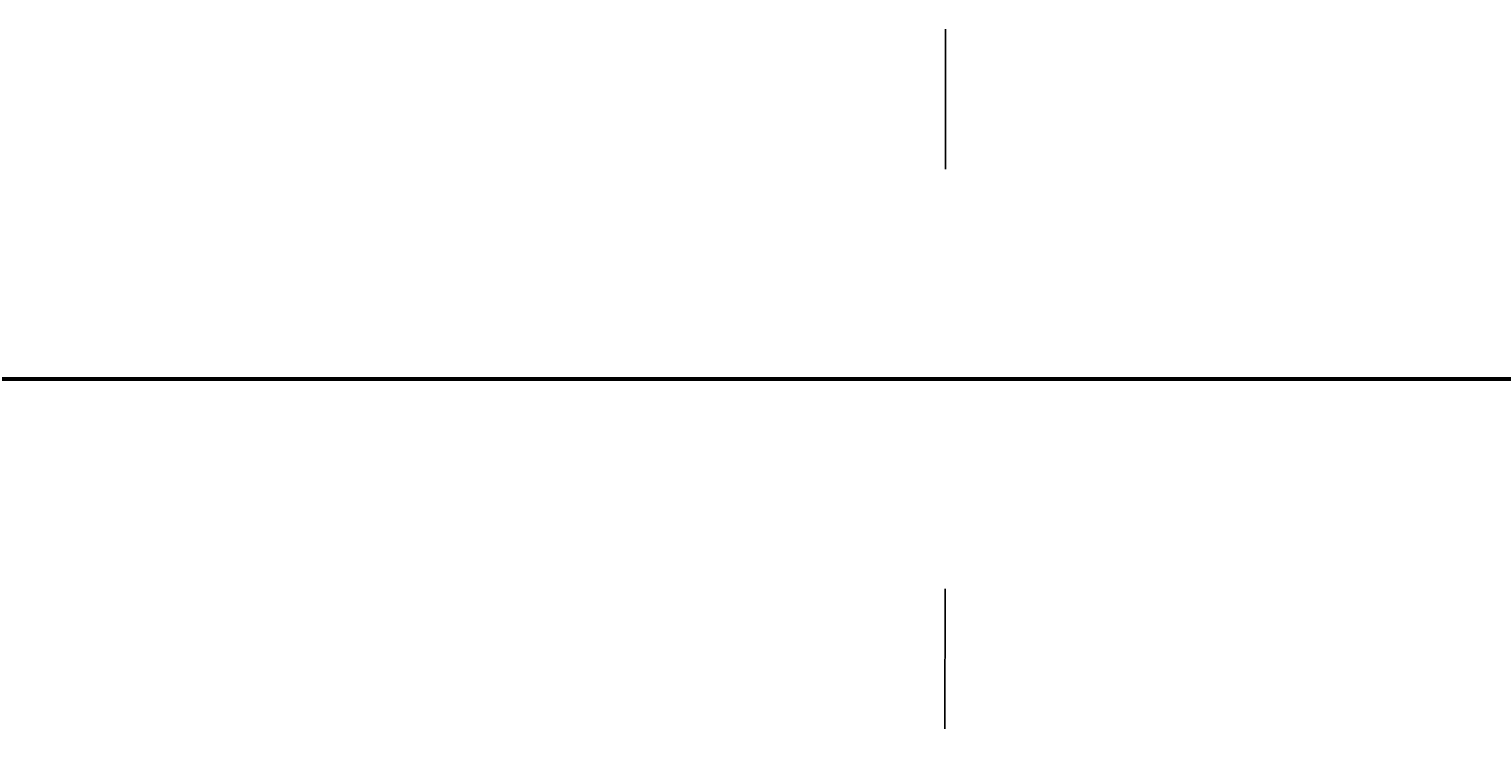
# Model space of a CAD drawing. Header units: millimetres. Extents: x -12354389001 to 271431, y -126469 to 48347.
# Tile 28 of 79: x -12343024081 to -12342676921, y -126197 to 40957. Entities that reach past the tile are written whole.
import ezdxf
from ezdxf.enums import TextEntityAlignment as Align

# ---------------------------------------------------------------- set-up
doc = ezdxf.new("R2010")
doc.units = ezdxf.units.MM
for name, pattern in [('1', [0]), ('4', [5, 3, -2]), ('BGS', [10, 0, 10])]:
    doc.linetypes.add(name, pattern=pattern)
doc.layers.get('0').update_dxf_attribs({"lineweight": 9})
doc.layers.add('00 opisy', color=7, linetype='Continuous', lineweight=25)
doc.layers.add('EBUPP', color=7, linetype='1', lineweight=30)
for name, color, linetype in [('EADOD', 7, 'Continuous'), ('EADTD', 7, 'Continuous'), ('EBUOA', 7, 'Continuous'), ('EBUPO', 5, '4'), ('EDZPD', 3, '1'), ('SDROK', 7, 'Continuous'), ('SDRPK', 7, '1'), ('SZOPO', 7, 'BGS'), ('SZZPZ', 102, 'Continuous'), ('UCCPOR', 6, '1'), ('UCCTO', 6, 'Continuous'), ('UEEOA', 1, 'Continuous'), ('UEEOO', 1, 'Continuous'), ('UEEPA', 1, '1'), ('UEEPON', 1, '1'), ('UEETO', 1, 'Continuous'), ('UGGPOR', 2, '1'), ('UKKOA', 7, 'Continuous'), ('UKKOO', 1, 'Continuous'), ('UKKPA', 1, '1'), ('UKKPB', 1, '1'), ('UKKTO', 1, 'Continuous'), ('UTTOO', 2, 'Continuous'), ('UTTPO', 1, '1'), ('UWWOA', 5, 'Continuous'), ('UWWOO', 5, 'Continuous'), ('UWWPA', 5, '1'), ('UWWPO', 5, '4'), ('UWWTO', 5, 'Continuous'), ('WUKOS', 7, 'Continuous'), ('WUKPS', 7, '1'), ('ZAKRES', 2, '1')]:
    doc.layers.add(name, color=color, linetype=linetype)
doc.styles.get("Standard").update_dxf_attribs({"font": 'arial.ttf'})

# ---------------------------------------------------------------- blocks, each defined once
blk = doc.blocks.new('GRO')
blk.add_circle((0, 0), 0.09)
blk = doc.blocks.new('BUJ')
blk.add_circle((0, 0), 0.35)
blk = doc.blocks.new('DLI')
blk.add_circle((0, 0), 0.09)
for centre, start, end in [((0, 0.750093), 30.14144, 149.85856), ((-0.713298, 0.231779), 102.145781, 221.858708), ((0.713298, 0.231779), 318.141292, 77.854219), ((-0.440797, -0.606751), 174.149498, 293.852913), ((0.440797, -0.606751), 246.147087, 5.850502)]:
    blk.add_arc(centre, 0.75, start, end)
blk = doc.blocks.new('TRA')
for p, q in [((-5.5, 2.7539), (-5.5, 1.7539)), ((-4.5, 2.7539), (-4.5, 1.7539)), ((4.5, 2.7539), (4.5, 1.7539)), ((5.5, 2.7539), (5.5, 1.7539)), ((-0.5, -2.2461), (-0.5, -3.2461)), ((0.5, -2.2461), (0.5, -3.2461))]:
    blk.add_line(p, q)
blk = doc.blocks.new('DIG')
for p, q in [((-0.0078, 0.6309), (0.9542, 1.3483)), ((0.9542, 1.3483), (0.5976, 0.2024)), ((-0.6024, 0.1875), (-0.9874, 1.3242)), ((-0.9874, 1.3242), (-0.0078, 0.6309)), ((-1.5645, -0.5299), (-0.6024, 0.1875)), ((0.5976, 0.2024), (1.5772, -0.4909)), ((1.5772, -0.4909), (0.3772, -0.5058)), ((-0.3645, -0.515), (-1.5645, -0.5299)), ((0.0205, -1.6517), (-0.3645, -0.515)), ((0.3772, -0.5058), (0.0205, -1.6517))]:
    blk.add_line(p, q)
blk.add_circle((0, 0), 0.09)
blk = doc.blocks.new('PNN')
for p, q in [((5.2, 0), (4.0686, 1.1314)), ((1.2, 0), (9.2, 0)), ((5.2, 0), (4.0686, -1.1314))]:
    blk.add_line(p, q)
blk = doc.blocks.new('SLS')
blk.add_circle((0, 0), 0.35)
blk = doc.blocks.new('LAT')
for p, q in [((0, 1.2), (0, 2)), ((-2, 0), (-1.2, 0)), ((1.2, 0), (2, 0)), ((0, -1.2), (0, -2))]:
    blk.add_line(p, q)
blk = doc.blocks.new('STE')
for p, q in [((-1, 0.5), (-1, -0.5)), ((1, 0.5), (1, -0.5)), ((-1, 0), (1, 0))]:
    blk.add_line(p, q)
blk = doc.blocks.new('KRA')
for p, q in [((-0.75, -0.3571), (-0.75, 0.3571)), ((-0.75, 0.3571), (0.75, 0.3571)), ((-0.25, -0.3571), (-0.25, 0.3571)), ((0.25, -0.3571), (0.25, 0.3571)), ((0.75, 0.3571), (0.75, -0.3571)), ((0.75, -0.3571), (-0.75, -0.3571))]:
    blk.add_line(p, q)
blk = doc.blocks.new('WLZ')
blk.add_circle((0, 0), 0.4)
blk = doc.blocks.new('ZAS')
for p, q in [((0.25, 0.25), (-0.25, 0.25)), ((-0.25, 0.25), (-0.25, -0.25)), ((0.25, -0.25), (0.25, 0.25)), ((-0.25, -0.25), (0.25, -0.25))]:
    blk.add_line(p, q)
blk = doc.blocks.new('HYP')
for p, q in [((0, 1.5), (-0.5303, 0.9697)), ((0, 1.5), (0.5303, 0.9697)), ((0, 0.75), (0, 1.5))]:
    blk.add_line(p, q)
blk.add_circle((0, 0), 0.75)
blk = doc.blocks.new('WSP')
blk.add_circle((0, 0), 0.09)
blk = doc.blocks.new('Wrocławska 82')
at = {"layer": 'EBUPO', "linetype": '1'}
blk.add_line((-295370.43, 33908.76), (-295371.74, 33905.38), dxfattribs=at)
at = {"layer": 'EBUPP', "linetype": '1'}
for p, q in [((-295381.76, 34156.88), (-295350.8, 34146.01)), ((-295370.45, 34141.16), (-295385.43, 34146.42)), ((-295370.69, 34140.48), (-295370.45, 34141.16)), ((-295361.94, 34137.41), (-295370.69, 34140.48)), ((-295363.73, 34117.05), (-295362.35, 34120.87)), ((-295364.92, 34115.06), (-295364.15, 34117.2)), ((-295364.15, 34117.2), (-295363.73, 34117.05)), ((-295364.56, 34114.93), (-295364.92, 34115.06)), ((-295365.94, 34111.12), (-295364.56, 34114.93)), ((-295367.23, 34109.38), (-295366.52, 34111.33)), ((-295366.52, 34111.33), (-295365.94, 34111.12)), ((-295366.64, 34109.16), (-295367.23, 34109.38)), ((-295368.08, 34105.17), (-295366.64, 34109.16)), ((-295369.19, 34103.4), (-295368.5, 34105.32)), ((-295368.5, 34105.32), (-295368.08, 34105.17)), ((-295368.75, 34103.25), (-295369.19, 34103.4)), ((-295370.17, 34099.32), (-295368.75, 34103.25)), ((-295371.61, 34097.59), (-295370.89, 34099.58)), ((-295370.89, 34099.58), (-295370.17, 34099.32)), ((-295370.85, 34097.31), (-295371.61, 34097.59)), ((-295372.2, 34093.57), (-295370.85, 34097.31)), ((-295361.86, 34055.89), (-295383.29, 34063.62)), ((-295394.24, 34020.77), (-295363.98, 34009.99)), ((-295363.98, 34009.99), (-295367.54, 34000)), ((-295368.79, 33996.49), (-295378.65, 34000)), ((-295367.54, 34000), (-295368.79, 33996.49)), ((-295373.85, 33913.5), (-295369.3, 33911.82)), ((-295369.3, 33911.82), (-295370.43, 33908.76)), ((-295370.43, 33908.76), (-295374.98, 33910.44)), ((-295407.16, 33785.02), (-295350.08, 33763.78)), ((-295383.41, 33750), (-295358.64, 33740.78))]:
    blk.add_line(p, q, dxfattribs=at)
at = {"layer": 'EDZPD', "linetype": '1'}
for p, q in [((-295363.48, 34169.37), (-295381.28, 34173.07)), ((-295363.48, 34169.37), (-295276.38, 34146.68)), ((-295374.36, 34161.45), (-295357.13, 34158.1)), ((-295433.2, 33724), (-295360.4, 33700.8))]:
    blk.add_line(p, q, dxfattribs=at)
at = {"layer": 'SDRPK', "linetype": '1'}
for p, q in [((-295386.39, 34178.41), (-295369.59, 34176.4)), ((-295369.59, 34176.4), (-295357.51, 34174.84)), ((-295367.9, 34162.52), (-295383.88, 34165.38)), ((-295355.59, 34159.75), (-295367.9, 34162.52)), ((-295370.69, 34140.48), (-295372.41, 34135.21)), ((-295362.85, 34137.72), (-295364.48, 34133.21)), ((-295373.65, 34126.51), (-295369.05, 34123.91)), ((-295370.95, 34120.91), (-295377.1, 34103.34)), ((-295370.48, 34059.02), (-295370.79, 34058.06)), ((-295370.55, 34057.98), (-295371.26, 34055.99)), ((-295395.12, 34035.99), (-295368.92, 34026.49)), ((-295360.73, 34017.5), (-295378.9, 34024.09)), ((-295369.3, 33944.54), (-295347.9, 34000)), ((-295364.39, 33993.27), (-295373.44, 33996.48)), ((-295370.5, 33992.19), (-295378.22, 33995.11)), ((-295364.98, 33989.96), (-295370.5, 33992.19)), ((-295367.55, 33963.79), (-295361.36, 33979.79)), ((-295380.54, 33915.57), (-295369.3, 33944.54)), ((-295359.93, 33935.91), (-295366.77, 33917.41)), ((-295366.77, 33917.41), (-295376.01, 33892.25)), ((-295361.45, 33914.49), (-295366.47, 33900.46)), ((-295365.51, 33900.12), (-295360.49, 33914.15)), ((-295359.77, 33913.86), (-295364.81, 33899.94)), ((-295363.81, 33899.58), (-295358.78, 33913.5)), ((-295361.83, 33910.39), (-295362.79, 33910.73)), ((-295365.25, 33903.87), (-295364.29, 33903.53)), ((-295363.62, 33903.25), (-295362.62, 33902.89)), ((-295366.47, 33900.46), (-295365.51, 33900.12)), ((-295364.81, 33899.94), (-295363.81, 33899.58)), ((-295385.1, 33873.72), (-295357.88, 33862.49)), ((-295355.94, 33857.44), (-295365.28, 33832.05)), ((-295366.48, 33828.91), (-295365.28, 33832.05)), ((-295349.35, 33822.22), (-295366.48, 33828.91)), ((-295378.84, 33790.65), (-295367.13, 33786.18)), ((-295366.4, 33772.38), (-295367.24, 33771.31)), ((-295365.78, 33770.69), (-295365.54, 33771.89)), ((-295367.23, 33771.3), (-295365.78, 33770.69)), ((-295364.27, 33742.88), (-295364.61, 33741.96)), ((-295363.35, 33741.49), (-295363.01, 33742.41)), ((-295364.61, 33741.96), (-295363.35, 33741.49)), ((-295406.48, 33741.82), (-295355.08, 33722.41)), ((-295370.33, 33734.61), (-295362.88, 33731.67)), ((-295380.86, 33674.66), (-295368.6, 33701.98))]:
    blk.add_line(p, q, dxfattribs=at)
at = {"layer": 'SDRPK', "linetype": '4'}
for p, q in [((-295380.56, 34173.14), (-295367.43, 34170.25)), ((-295367.43, 34170.25), (-295361.89, 34169)), ((-295382.11, 34157.68), (-295350.56, 34146.71)), ((-295370.77, 34140.26), (-295373.59, 34141.28)), ((-295385.31, 34137.69), (-295359.17, 34128.18)), ((-295363.18, 34136.59), (-295361.99, 34136.12)), ((-295362.96, 34136.47), (-295363.9, 34133.13)), ((-295361.05, 34134.46), (-295362.98, 34129.57)), ((-295363.9, 34133.13), (-295364.06, 34131.36)), ((-295364.06, 34131.36), (-295363, 34129.96)), ((-295362.93, 34124.11), (-295368.39, 34108.75)), ((-295338.39, 34115.28), (-295362.93, 34124.11)), ((-295368.39, 34108.75), (-295374.46, 34092.18)), ((-295370.79, 34058.06), (-295360.32, 34054.33)), ((-295355.56, 34031.38), (-295370.33, 34054.67)), ((-295372.19, 34054.4), (-295369.08, 34049.49)), ((-295369.08, 34049.49), (-295361.21, 34037.2)), ((-295398.66, 34042.09), (-295359.34, 34027.69)), ((-295361.27, 34026.75), (-295398.57, 34040.47)), ((-295360.62, 34017.45), (-295365.1, 34005.08)), ((-295364.62, 34000.06), (-295358.6, 34016.56)), ((-295371.15, 34013.11), (-295365.41, 34011.02)), ((-295365.41, 34011.02), (-295363.24, 34010.22)), ((-295365.66, 34005.28), (-295364.22, 34004.77)), ((-295365.83, 34004.81), (-295364.86, 34004.46)), ((-295364.22, 34004.77), (-295365.33, 34001.67)), ((-295364.86, 34004.46), (-295365.63, 34002.31)), ((-295365.63, 34002.31), (-295366.6, 34002.65)), ((-295365.33, 34001.67), (-295366.76, 34002.18)), ((-295366.23, 34001.99), (-295366.9, 34000.04)), ((-295365.28, 33832.05), (-295351.69, 33826.92)), ((-295364.78, 33828.18), (-295370.85, 33823.37)), ((-295369.69, 33822.94), (-295363.69, 33827.82)), ((-295370.85, 33823.37), (-295371.82, 33823.65)), ((-295368.4, 33822.57), (-295369.69, 33822.94)), ((-295370.59, 33816.43), (-295368.4, 33822.57)), ((-295348.78, 33821.82), (-295370.59, 33816.43)), ((-295367.66, 33813.03), (-295346.41, 33818.92)), ((-295367.66, 33813.03), (-295370.59, 33816.43)), ((-295368.54, 33809.66), (-295367.66, 33813.03)), ((-295374.71, 33807.58), (-295368.54, 33809.66)), ((-295344.21, 33777.48), (-295367.13, 33786.18)), ((-295355.56, 33737.19), (-295371.97, 33743.34))]:
    blk.add_line(p, q, dxfattribs=at)
at = {"layer": 'SDRPK', "linetype": '1'}
for centre, radius, start, end in [((-295406.0222, 33991.0115), 182.01, 75.993512, 83.579808), ((-295361.677, 34132.2587), 2.96, 161.25368, 247.7044), ((-295363.3889, 34118.236), 8.02, 76.67144, 160.52388), ((-295365.4785, 34037.8083), 11.83, 253.08716, 322.76394), ((-295362.6134, 34003.1109), 10, 259.76652, 309.81712), ((-295370.3511, 33982.3189), 9.34, 344.29062, 54.89564), ((-295371.5205, 33965.5423), 4.34, 254.505, 336.18736), ((-295364.1745, 33796.1825), 10.43, 253.53866, 338.20517), ((-295366.049, 33771.9963), 0.52, 348.20526, 132.44857), ((-295368.8463, 33738.8902), 4.53, 164.90318, 250.88172), ((-295361.3878, 33736.6095), 5.16, 253.19106, 329.1043)]:
    blk.add_arc(centre, radius, start, end, dxfattribs=at)
at = {"layer": 'SZOPO', "linetype": 'BGS'}
for p, q in [((-295356.57, 34157.81), (-295374.18, 34161.43)), ((-295372.63, 33890.68), (-295359.6, 33926.29)), ((-295502.71, 33750), (-295351.53, 33696.25)), ((-295389.46, 33732.61), (-295368.78, 33724.94)), ((-295368.78, 33724.94), (-295376.68, 33705.46)), ((-295371.04, 33696.7), (-295394.68, 33706.74)), ((-295342.44, 33684.28), (-295371.04, 33696.7))]:
    blk.add_line(p, q, dxfattribs=at)
at = {"layer": 'UCCPOR', "linetype": '1'}
for p, q in [((-295356.88, 34000), (-295365.59, 33988.47)), ((-295355.75, 34000), (-295365.29, 33987.36)), ((-295372.82, 33991.63), (-295370.7, 33997.04)), ((-295369.73, 33996.83), (-295371.93, 33991.23)), ((-295365.59, 33988.47), (-295371.93, 33991.23)), ((-295365.29, 33987.36), (-295372.35, 33990.43)), ((-295381.15, 33946.88), (-295363.9, 33939.93)), ((-295365.2, 33939.36), (-295381.5, 33945.94)), ((-295374.77, 33912.25), (-295363.9, 33939.93)), ((-295365.2, 33939.36), (-295375.71, 33912.59))]:
    blk.add_line(p, q, dxfattribs=at)
at = {"layer": 'UCCTO'}
for p, q in [((-295363.7544, 34003.6438), (-295355.4488, 34003.6438)), ((-295376.2627, 33980.3251), (-295367.1971, 33980.3251))]:
    blk.add_line(p, q, dxfattribs=at)
at = {"layer": 'UEEPON', "linetype": '1'}
for p, q in [((-295379.67, 34173.27), (-295371.05, 34171.64)), ((-295371.05, 34171.64), (-295368.29, 34171.12)), ((-295368.29, 34171.12), (-295363.87, 34170.28)), ((-295363.87, 34170.28), (-295356.97, 34168.9)), ((-295373.2, 34162.32), (-295359.78, 34159.4)), ((-295371.8, 34158.85), (-295367.09, 34158.4)), ((-295367.09, 34158.4), (-295364.29, 34158.13)), ((-295364.29, 34158.13), (-295363.76, 34158.08)), ((-295363.76, 34158.08), (-295347.04, 34154.08)), ((-295362.92, 34125.71), (-295364.36, 34125.58)), ((-295361.77, 34125.5), (-295362.92, 34125.71)), ((-295364.36, 34125.58), (-295365.71, 34125.23)), ((-295365.71, 34125.23), (-295367.14, 34124.55)), ((-295367.14, 34124.55), (-295368.59, 34123.63)), ((-295368.59, 34123.63), (-295369.81, 34121.91)), ((-295369.81, 34121.91), (-295370.65, 34120.04)), ((-295370.65, 34120.04), (-295374.91, 34121.63)), ((-295362.65, 34121.52), (-295371.29, 34098.72)), ((-295372.4, 34047.39), (-295368.61, 34058.33)), ((-295371.4, 34030.19), (-295369.6, 34029.53)), ((-295369.6, 34029.53), (-295356.99, 34024.83)), ((-295372.55, 34013.99), (-295366.44, 34011.81)), ((-295366.44, 34011.81), (-295362.15, 34010.24)), ((-295362.49, 34003.21), (-295363.56, 34000)), ((-295363.56, 34000), (-295363.67, 33999.66)), ((-295363.67, 33999.66), (-295367.03, 33988.23)), ((-295367.03, 33988.23), (-295385, 33993.93)), ((-295367.03, 33988.23), (-295370.97, 33973.49)), ((-295370.97, 33973.49), (-295371.79, 33970.5)), ((-295363.35, 33953.34), (-295356.31, 33970.63)), ((-295377.17, 33957.8), (-295367.71, 33954.75)), ((-295372.28, 33931.77), (-295362.33, 33957.37)), ((-295367.71, 33954.75), (-295365.85, 33954.15)), ((-295365.85, 33954.15), (-295363.35, 33953.34)), ((-295365.73, 33908.19), (-295360.92, 33921.73)), ((-295370.47, 33895.25), (-295365.96, 33907.75)), ((-295363.83, 33892.69), (-295370.44, 33895)), ((-295361.18, 33891.76), (-295363.83, 33892.69)), ((-295380.93, 33853.39), (-295366.25, 33850.32)), ((-295366.25, 33850.32), (-295361.76, 33849.38)), ((-295361.07, 33849.55), (-295364.74, 33839.94)), ((-295364.74, 33839.94), (-295365.74, 33837.32)), ((-295365.74, 33837.32), (-295368.15, 33831.01)), ((-295366.91, 33828.27), (-295359.76, 33825.58)), ((-295364.8, 33787.37), (-295367.94, 33788.51)), ((-295385.17, 33745.42), (-295368.06, 33737.03)), ((-295368.06, 33737.03), (-295365.54, 33735.79)), ((-295365.54, 33735.79), (-295360.92, 33733.53))]:
    blk.add_line(p, q, dxfattribs=at)
for centre, radius, start, end in [((-295365.476, 33830.5695), 2.71, 170.6461, 238.05261), ((-295363.2537, 33792.3348), 5.2, 252.70058, 322.64963)]:
    blk.add_arc(centre, radius, start, end, dxfattribs=at)
at = {"layer": 'UEETO'}
for p, q in [((-295371.1928, 34138.3069), (-295363.3429, 34135.7644)), ((-295368.61, 34058.33), (-295369.2684, 34055.1254)), ((-295369.2684, 34055.1254), (-295360.7778, 34052.1062)), ((-295376.6534, 33955.0076), (-295368.4563, 33955.0076)), ((-295368.04, 33788.68), (-295367.2817, 33789.0591)), ((-295367.2817, 33789.0591), (-295357.9989, 33789.0591))]:
    blk.add_line(p, q, dxfattribs=at)
at = {"layer": 'UGGPOR', "linetype": '1'}
for p, q in [((-295378.15, 34170.63), (-295365.65, 34168.32)), ((-295365.65, 34168.32), (-295362.52, 34167.69)), ((-295373.19, 34162.64), (-295358.13, 34159.54))]:
    blk.add_line(p, q, dxfattribs=at)
at = {"layer": 'UKKOA'}
for p, q in [((-295370.8, 34137.96), (-295370.8008, 34134.44)), ((-295364.1192, 34134.7789), (-295357.8004, 34134.7789)), ((-295370.8008, 34134.44), (-295364.7425, 34134.44)), ((-295367.29, 34123.03), (-295367.4608, 34119.95)), ((-295367.4608, 34119.95), (-295361.2071, 34119.95)), ((-295367.2938, 34017.1283), (-295366.8908, 34020.58)), ((-295366.8908, 34020.58), (-295361.2234, 34020.58)), ((-295371.5008, 34014.38), (-295365.2471, 34014.38)), ((-295366.38, 34013.15), (-295366.3008, 34013.08)), ((-295366.3008, 34013.08), (-295359.982, 34013.08)), ((-295375.9494, 33966.5702), (-295369.9563, 33966.5702)), ((-295363.02, 33960.47), (-295365.5709, 33959.2425)), ((-295371.7595, 33959.2425), (-295365.5709, 33959.2425)), ((-295367.74, 33948.61), (-295364.99, 33948.9245)), ((-295364.99, 33948.9245), (-295359.1271, 33948.9245)), ((-295370.09, 33899.35), (-295371.2032, 33896.8259)), ((-295371.9154, 33872.3156), (-295365.5315, 33872.3156)), ((-295370.85, 33853.51), (-295369.5705, 33853.4487)), ((-295369.5705, 33853.4487), (-295363.5774, 33853.4487)), ((-295374.9933, 33831.9969), (-295368.6744, 33831.9969)), ((-295367.1, 33830.14), (-295368.6744, 33831.9969)), ((-295366.1748, 33823.8221), (-295359.7909, 33823.8221)), ((-295363.81, 33774.46), (-295362.7522, 33775.379)), ((-295364.9927, 33739.8339), (-295367.1036, 33739.5951)), ((-295373.4224, 33739.5951), (-295367.1036, 33739.5951))]:
    blk.add_line(p, q, dxfattribs=at)
at = {"layer": 'UKKPA', "linetype": '1'}
for p, q in [((-295365.88, 33907.6), (-295365.75, 33907.93)), ((-295365.75, 33907.93), (-295354.34, 33903.44)), ((-295365.55, 33907.48), (-295365.42, 33907.8)), ((-295354.48, 33903.11), (-295365.88, 33907.6)), ((-295365.22, 33907.35), (-295365.1, 33907.67)), ((-295364.9, 33907.22), (-295364.77, 33907.54)), ((-295364.57, 33907.09), (-295364.45, 33907.42)), ((-295364.25, 33906.96), (-295364.12, 33907.29)), ((-295363.92, 33906.83), (-295363.79, 33907.16)), ((-295363.6, 33906.71), (-295363.47, 33907.03)), ((-295363.27, 33906.58), (-295363.14, 33906.9)), ((-295362.82, 33906.77), (-295362.95, 33906.45))]:
    blk.add_line(p, q, dxfattribs=at)
at = {"layer": 'UKKPB', "linetype": '1'}
for p, q in [((-295371.74, 34173.95), (-295368.08, 34173.44)), ((-295368.08, 34173.44), (-295363.66, 34172.83)), ((-295363.66, 34172.83), (-295358.23, 34171.99)), ((-295370.69, 34140.48), (-295370.8, 34138.26)), ((-295370.5, 34137.96), (-295367.7, 34136.98)), ((-295367.7, 34136.98), (-295367.18, 34136.8)), ((-295367.18, 34136.8), (-295363, 34135.33)), ((-295379.95, 34133.9), (-295369.28, 34130.02)), ((-295369.28, 34130.02), (-295365.8, 34128.76)), ((-295365.8, 34128.76), (-295356.08, 34125.22)), ((-295366.98, 34123.04), (-295355.35, 34121.84)), ((-295367.45, 34122.76), (-295372.16, 34109.95)), ((-295373.74, 34056.04), (-295367.79, 34053.76)), ((-295367.79, 34053.76), (-295364.34, 34052.44)), ((-295364.34, 34052.44), (-295360.05, 34050.79)), ((-295370.89, 34024.61), (-295370.38, 34026.03)), ((-295371.07, 34024.09), (-295370.89, 34024.61)), ((-295371.64, 34022.5), (-295371.07, 34024.09)), ((-295372.81, 34019), (-295369.67, 34017.76)), ((-295369.67, 34017.76), (-295369.17, 34017.56)), ((-295369.17, 34017.56), (-295367.71, 34016.98)), ((-295367.71, 34016.98), (-295367.71, 34016.98)), ((-295367.71, 34016.98), (-295367.15, 34016.76)), ((-295367.15, 34016.76), (-295365.44, 34016.1)), ((-295367.4, 34016.58), (-295366.93, 34015.01)), ((-295365.44, 34016.1), (-295364.93, 34015.9)), ((-295364.93, 34015.9), (-295362.94, 34015.13)), ((-295366.93, 34015.01), (-295366.78, 34014.48)), ((-295362.74, 34014.72), (-295363.98, 34009.99)), ((-295366.78, 34014.48), (-295366.47, 34013.44)), ((-295366.47, 34013.44), (-295366.38, 34013.15)), ((-295366.38, 34013.15), (-295366.49, 34012.87)), ((-295366.49, 34012.87), (-295367.14, 34011.11)), ((-295370.08, 33996), (-295368.79, 33996.49)), ((-295371.68, 33995.4), (-295370.08, 33996)), ((-295375.24, 33964.44), (-295368.31, 33962.15)), ((-295357.61, 33963.28), (-295363.02, 33960.47)), ((-295368.31, 33962.15), (-295366.69, 33961.62)), ((-295366.69, 33961.62), (-295363.32, 33960.5)), ((-295363.02, 33960.17), (-295364.59, 33956.75)), ((-295364.59, 33956.75), (-295365.3, 33955.2)), ((-295365.3, 33955.2), (-295366.62, 33952.32)), ((-295366.97, 33951.33), (-295367.74, 33948.91)), ((-295368.03, 33948.7), (-295372.2, 33950.32)), ((-295367.74, 33948.31), (-295369.11, 33944.41)), ((-295369.11, 33944.41), (-295369.68, 33942.8)), ((-295369.68, 33942.8), (-295372.09, 33935.94)), ((-295365.6, 33907.68), (-295370.14, 33909.54)), ((-295369.99, 33899.63), (-295367.15, 33906.85)), ((-295376.54, 33901.7), (-295370.37, 33899.45)), ((-295370.1, 33899.35), (-295369.99, 33899.63)), ((-295369.81, 33899.23), (-295370.1, 33899.35)), ((-295363.96, 33896.77), (-295369.81, 33899.23)), ((-295360.97, 33895.51), (-295363.96, 33896.77)), ((-295364.37, 33870.02), (-295373.14, 33871.89)), ((-295363.84, 33869.9), (-295364.37, 33870.02)), ((-295353.63, 33867.72), (-295363.84, 33869.9)), ((-295367, 33830.43), (-295362.33, 33843.54)), ((-295383.16, 33835.68), (-295367.38, 33830.24)), ((-295367.38, 33830.24), (-295366.82, 33830.04)), ((-295366.82, 33830.04), (-295362.58, 33828.02)), ((-295367.2, 33829.86), (-295380.46, 33814.17)), ((-295355.31, 33796.07), (-295363.7, 33774.74)), ((-295364.09, 33774.56), (-295371.17, 33777.2)), ((-295363.81, 33774.46), (-295363.53, 33774.35)), ((-295363.53, 33774.35), (-295355.94, 33771.58)), ((-295364.68, 33740.19), (-295363.68, 33742.59)), ((-295364.59, 33739.59), (-295362.02, 33735.52)), ((-295358.86, 33730.04), (-295376.66, 33736.65)), ((-295358.57, 33729.82), (-295363.05, 33718.16)), ((-295363.05, 33718.16), (-295364.36, 33714.77)), ((-295364.36, 33714.77), (-295368.98, 33702.76))]:
    blk.add_line(p, q, dxfattribs=at)
at = {"layer": 'UKKTO'}
for p, q in [((-295379.1183, 34155.7117), (-295369.7813, 34155.7117)), ((-295370.8, 34137.96), (-295371.0119, 34134.3569)), ((-295366.8204, 34134.899), (-295357.4833, 34134.899)), ((-295371.0119, 34134.3569), (-295361.6748, 34134.3569)), ((-295367.28, 34123), (-295367.7501, 34123.2818)), ((-295367.7501, 34123.2818), (-295358.3587, 34123.2818)), ((-295370.9336, 34101.6072), (-295367.8694, 34110.1393)), ((-295372.53, 34100.48), (-295370.9336, 34101.6072)), ((-295378.0212, 34023.7751), (-295368.6841, 34023.7751)), ((-295367.43, 34016.87), (-295366.548, 34019.8575)), ((-295366.548, 34019.8575), (-295357.2109, 34019.8575)), ((-295371.8162, 34013.8238), (-295362.4248, 34013.8238)), ((-295366.38, 34013.15), (-295366.0774, 34011.1457)), ((-295366.0774, 34011.1457), (-295356.686, 34011.1457)), ((-295363.02, 33960.47), (-295364.7527, 33958.2898)), ((-295373.9812, 33958.2898), (-295364.7527, 33958.2898)), ((-295367.74, 33948.61), (-295364.9632, 33949.0245)), ((-295364.9632, 33949.0245), (-295355.6804, 33949.0245)), ((-295370.09, 33899.35), (-295369.6014, 33894.8191)), ((-295369.6014, 33894.8191), (-295360.3186, 33894.8191)), ((-295371.7306, 33872.4326), (-295362.3935, 33872.4326)), ((-295370.85, 33853.51), (-295369.7944, 33853.8516)), ((-295369.7944, 33853.8516), (-295360.5659, 33853.8516)), ((-295377.581, 33832.2839), (-295368.2983, 33832.2839)), ((-295367.1, 33830.14), (-295368.2983, 33832.2839)), ((-295369.0818, 33822.7878), (-295360.0705, 33822.7878)), ((-295379.4829, 33814.2381), (-295370.5258, 33814.2381)), ((-295363.81, 33774.46), (-295362.7478, 33774.4729)), ((-295364.59, 33739.59), (-295365.7586, 33737.3873)), ((-295373.7929, 33737.3873), (-295365.7586, 33737.3873))]:
    blk.add_line(p, q, dxfattribs=at)
at = {"layer": 'UTTPO', "linetype": '1'}
for p, q in [((-295362.84, 34183.06), (-295361.73, 34190.61)), ((-295363.05, 34181.56), (-295362.84, 34183.06)), ((-295364.73, 34170.03), (-295363.05, 34181.56)), ((-295383.63, 34172.9), (-295364.73, 34170.03)), ((-295370.87, 34141.31), (-295372.99, 34138.96)), ((-295375.18, 34121.3), (-295370.38, 34119.21)), ((-295370.38, 34119.21), (-295368.09, 34116.82)), ((-295376.11, 34094.52), (-295368.09, 34116.82)), ((-295374.68, 34036.57), (-295362.97, 34033.44)), ((-295362.97, 34033.44), (-295344.24, 34027.15)), ((-295395.08, 34022.87), (-295366.83, 34012.15)), ((-295366.83, 34012.15), (-295363.27, 34011.84)), ((-295363.27, 34011.84), (-295360.28, 34010.74))]:
    blk.add_line(p, q, dxfattribs=at)
at = {"layer": 'UWWPO', "linetype": '1'}
for p, q in [((-295377.69, 34135.73), (-295358.36, 34128.71)), ((-295394.43, 34043.01), (-295354.84, 34027.39)), ((-295363.08, 33936.38), (-295358.04, 33950.29)), ((-295367.43, 33938.03), (-295372.77, 33939.95)), ((-295367.43, 33938.03), (-295363.08, 33936.38)), ((-295363.08, 33936.38), (-295364.33, 33932.92)), ((-295364.33, 33932.92), (-295363.08, 33936.38)), ((-295366.96, 33925.67), (-295364.33, 33932.92)), ((-295366.96, 33925.67), (-295372.32, 33927.68)), ((-295363.92, 33925.89), (-295364.35, 33924.69)), ((-295366.96, 33925.67), (-295369.66, 33918.21)), ((-295364.35, 33924.69), (-295366.96, 33925.67)), ((-295352.28, 33920.17), (-295364.35, 33924.69)), ((-295369.66, 33918.21), (-295372.15, 33911.31)), ((-295369.66, 33918.21), (-295361.75, 33915.29)), ((-295361.75, 33915.29), (-295363.08, 33911.52))]:
    blk.add_line(p, q, dxfattribs=at)
at = {"layer": 'UWWTO'}
for p, q in [((-295363.88, 33926.07), (-295362.8796, 33926.3569)), ((-295362.8796, 33926.3569), (-295353.9225, 33926.3569)), ((-295369.66, 33918.21), (-295369.4485, 33914.9031)), ((-295369.4485, 33914.9031), (-295360.3828, 33914.9031)), ((-295363.08, 33911.52), (-295364.3891, 33909.4886)), ((-295373.4005, 33909.4886), (-295364.3891, 33909.4886))]:
    blk.add_line(p, q, dxfattribs=at)
at = {"layer": 'WUKPS', "linetype": '1'}
for p, q in [((-295384.32, 34160.66), (-295370.83, 34158.3)), ((-295370.83, 34158.3), (-295351.55, 34154.2)), ((-295369.7, 34158.06), (-295370.04, 34156.46)), ((-295363.67, 34154.94), (-295375.28, 34157.7)), ((-295367.74, 34157.64), (-295367.92, 34156.82)), ((-295365.78, 34157.23), (-295366.15, 34155.53)), ((-295363.83, 34156.81), (-295364.01, 34155.94)), ((-295352.81, 34152.32), (-295363.67, 34154.94)), ((-295380.71, 33793.26), (-295370.61, 33790.5)), ((-295370.61, 33790.5), (-295367.13, 33786.18)), ((-295370.17, 33789.95), (-295371.26, 33789.07)), ((-295368.91, 33788.39), (-295370.19, 33787.36)), ((-295367.66, 33786.84), (-295367.84, 33786.69))]:
    blk.add_line(p, q, dxfattribs=at)
at = {"layer": 'ZAKRES', "linetype": '1'}
for p, q in [((-295374.16, 34161.44), (-295343.86, 34155.36)), ((-295360.06, 33700.66), (-295376.66, 33706.08))]:
    blk.add_line(p, q, dxfattribs=at)
at = {"layer": 'EADOD'}
blk.add_blockref('GRO', (-295363.48, 34169.37), dxfattribs=at)
at = {"layer": 'EBUOA'}
blk.add_blockref('BUJ', (-295370.85, 33908.55), dxfattribs=at)
at = {"layer": 'SZZPZ'}
for name, p in [('TRA', (-295365.13, 34172.11)), ('DLI', (-295368.09, 34158.58)), ('TRA', (-295362.97, 34152.87)), ('DLI', (-295362.73, 34131.74)), ('DIG', (-295369.48, 34119.73)), ('DIG', (-295371.14, 34115.03)), ('TRA', (-295370.83, 34109)), ('TRA', (-295369.62, 34037.89)), ('DIG', (-295369.48, 34033.59)), ('DIG', (-295365.48, 34032.36)), ('DIG', (-295362.6, 34031.14)), ('DIG', (-295370.73, 34028.64)), ('DLI', (-295366.74, 34026.87)), ('TRA', (-295372.96, 34017.96)), ('TRA', (-295368.48, 34016.39)), ('TRA', (-295364.69, 34015.2)), ('DLI', (-295362.96, 33995.35)), ('DLI', (-295363.39, 33985.38)), ('TRA', (-295368.96, 33980.7)), ('TRA', (-295370.59, 33971.59)), ('DLI', (-295370.23, 33966.52)), ('DLI', (-295361.5, 33947.01)), ('DLI', (-295362.89, 33942.29)), ('DLI', (-295365.84, 33934.51)), ('DLI', (-295367.8, 33929.67)), ('DLI', (-295369.28, 33925.9)), ('DLI', (-295371.15, 33920.87)), ('TRA', (-295375.47, 33841.62)), ('DLI', (-295370.34, 33837.64)), ('TRA', (-295359.17, 33805.63)), ('TRA', (-295372.12, 33797.85)), ('TRA', (-295363.93, 33792.04)), ('TRA', (-295363.5, 33735.83)), ('DLI', (-295367.66, 33714.73)), ('DLI', (-295369.29, 33711.02)), ('DLI', (-295371.13, 33704.32)), ('DLI', (-295365.08, 33702.59)), ('DLI', (-295372.28, 33702.17))]:
    blk.add_blockref(name, p, dxfattribs=at)
at = {"layer": 'UEEOO', "rotation": 169.250001}
blk.add_blockref('PNN', (-295357.94, 34167.92), dxfattribs=at)
at = {"layer": 'UEEPA'}
for name, p, rotation in [('LAT', (-295361.3, 34122.08), 86.449995), ('LAT', (-295362.53, 34121.78), 86.449995), ('LAT', (-295371.23, 34098.67), 87.150007), ('STE', (-295368.61, 34058.33), 338.54), ('LAT', (-295361.15, 33962.58), 0.181892), ('LAT', (-295361.17, 33921.73), 88.92001000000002), ('LAT', (-295365.84, 33907.97), 89.99999900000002), ('LAT', (-295370.66, 33895.09), 85.91), ('LAT', (-295361.16, 33850.12), 89.41000800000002)]:
    blk.add_blockref(name, p, dxfattribs=dict(at, rotation=rotation))
for p in [(-295362.6, 34121.73), (-295371.25, 34098.65), (-295365.84, 33907.97), (-295370.66, 33895.09), (-295368.04, 33788.68)]:
    blk.add_blockref('SLS', p, dxfattribs=at)
at = {"layer": 'UKKPA'}
for p in [(-295370.8, 34137.96), (-295362.7, 34135.24), (-295367.28, 34123), (-295363.02, 33960.47), (-295367.74, 33948.61), (-295364.7, 33739.87)]:
    blk.add_blockref('WLZ', p, dxfattribs=at)
for name, p, rotation in [('KRA', (-295370.13, 34026.21), 339.770001), ('WLZ', (-295367.43, 34016.87), 338.68), ('WLZ', (-295362.66, 34015.01), 75.280013), ('WLZ', (-295366.38, 34013.15), 286.639998), ('KRA', (-295366.83, 33951.83), 69.500006), ('KRA', (-295367.06, 33907.39), 69.209996), ('WLZ', (-295370.09, 33899.35), 337.18), ('WLZ', (-295370.85, 33853.51), 347.93), ('WLZ', (-295367.1, 33830.14), 341.270001), ('WLZ', (-295363.81, 33774.46), 339.89)]:
    blk.add_blockref(name, p, dxfattribs=dict(at, rotation=rotation))
at = {"layer": 'UWWPA'}
for name, p in [('HYP', (-295364.41, 33932.92)), ('ZAS', (-295363.88, 33926.07))]:
    blk.add_blockref(name, p, dxfattribs=at)
for p, rotation in [((-295369.66, 33918.21), 91.449994), ((-295363.08, 33911.52), 91.809999)]:
    blk.add_blockref('ZAS', p, dxfattribs=dict(at, rotation=rotation))
at = {"layer": 'WUKOS'}
for p in [(-295365.33, 34168.6), (-295366.59, 34162.57), (-295366.76, 34161.94), (-295364.12, 34157.05), (-295370.64, 34140.23), (-295364.65, 34132.8), (-295369.16, 34124.1), (-295370.9, 34114.86), (-295369.42, 34033.64), (-295366.66, 34026.91), (-295370.05, 34026.21), (-295364.41, 34025.78), (-295363.76, 34009.93), (-295365.29, 34001.39), (-295368.63, 33996.33), (-295364.12, 33989.52), (-295367.43, 33963.84), (-295365.11, 33932.92), (-295363.91, 33926.08), (-295369.67, 33918.22), (-295369.21, 33911.87), (-295363.08, 33911.47), (-295365.84, 33907.92), (-295367.01, 33907.34), (-295365.39, 33903.97), (-295370.61, 33895.03), (-295370.7, 33837.55), (-295366.28, 33828.97), (-295366.66, 33828.74), (-295368.3, 33822.6), (-295370.4, 33816.45), (-295367.57, 33813.13), (-295368.31, 33809.68), (-295370.54, 33790.6), (-295368.02, 33788.67), (-295366.61, 33785.64), (-295365.64, 33770.59), (-295364.79, 33741.96), (-295369.73, 33734.27), (-295368.49, 33724.85), (-295369.18, 33710.64), (-295370.17, 33704)]:
    blk.add_blockref('WSP', p, dxfattribs=at)
at = {"layer": 'EADOD', "oblique": 15}
blk.add_text('Czyżewskiego', height=2.5, rotation=349.88, dxfattribs=at).set_placement((-295375.06, 34168.49), align=Align.TOP_LEFT)
at = {"layer": 'EADTD', "oblique": 15}
for s, rotation, p in [('103', 340.67, (-295367.27, 34142.07)), ('40', 340.15, (-295372.59, 34063.03))]:
    blk.add_text(s, height=2.5, rotation=rotation, dxfattribs=at).set_placement(p, align=Align.TOP_LEFT)
at = {"layer": 'SDROK', "oblique": 15}
for p in [(-295367.69, 34134.19), (-295368.55, 33881.19), (-295374.07, 33813.13)]:
    blk.add_text('bet.', height=1.5, dxfattribs=at).set_placement(p)
for s, rotation, p in [('bet.', 340.39, (-295374.26, 34058)), ('asf.', 302.66, (-295364.32, 34042.8)), ('bet.', 339.19, (-295365.71, 33780.06))]:
    blk.add_text(s, height=1.5, rotation=rotation, dxfattribs=at).set_placement(p)
at = {"layer": 'UCCTO', "oblique": 15}
blk.add_text('921c-4-8', height=1.5, dxfattribs=at).set_placement((-295354.91, 34004.14), align=Align.RIGHT)
for s, p in [('971a-2-16', (-295379.97, 33985.49)), ('971a-2-14', (-295376.13, 33980.83))]:
    blk.add_text(s, height=1.5, dxfattribs=at).set_placement(p)
blk.add_text('1-1.2/16', height=1.5, rotation=338.16768, dxfattribs=at).set_placement((-295375.49, 33945.57), align=Align.TOP_LEFT)
at = {"layer": 'UEEOA', "oblique": 15}
for p in [(-295368.61, 34058.33), (-295368.71, 33791.26)]:
    blk.add_text('e', height=1.8, dxfattribs=at).set_placement(p, align=Align.TOP_LEFT)
at = {"layer": 'UEEOO', "oblique": 15}
for s, height, rotation, p in [('eNA', 1.8, 349.27, (-295370.63, 34172.64)), ('eNA', 1.8, 354.55, (-295367.11, 34159.52)), ('eN', 0.9, 342.11399, (-295366.81, 33954.42)), ('eNA', 1.8, 340.69, (-295363.05, 33893.55)), ('eNA', 1.8, 69.1, (-295366.21, 33839.44)), ('eNA', 1.8, 333.89, (-295367.45, 33737.84))]:
    blk.add_text(s, height=height, rotation=rotation, dxfattribs=at).set_placement(p, align=Align.TOP_LEFT)
at = {"layer": 'UEETO', "oblique": 15}
for s, rotation, p in [('921c-4-6', 342.054, (-295370.45, 34140.17)), ('921c-4-19', 340.425, (-295368.47, 34056.96)), ('1-1.2/41', 72.77251, (-295363.15, 33999.44)), ('1-1.2/29', 77.27566, (-295372.15, 33972.87)), ('1-1.3/44', 69.43635, (-295365.34, 33841.57)), ('1-1.3/40', 331.78224, (-295373.76, 33741.09))]:
    blk.add_text(s, height=1.5, rotation=rotation, dxfattribs=at).set_placement(p, align=Align.TOP_LEFT)
for s, p in [('971a-2-6', (-295376.52, 33955.51)), ('971a-2-27', (-295367.15, 33789.56))]:
    blk.add_text(s, height=1.5, dxfattribs=at).set_placement(p)
at = {"layer": 'UKKOA', "oblique": 15}
for rotation, p in [(340.69, (-295366.64, 34137.74)), (338.36, (-295369.64, 34018.8)), (338.74, (-295365.12, 34017.12)), (286.48, (-295365.99, 34015.27)), (347.93, (-295364.5, 33871.24))]:
    blk.add_text('k', height=1.8, rotation=rotation, dxfattribs=at).set_placement(p, align=Align.TOP_LEFT)
for s, p in [('k', (-295371.55, 34137.63)), ('218.41', (-295370.64, 34136.84)), ('ndo.', (-295370.16, 34135.54)), ('k', (-295368.11, 34123.61)), ('218.29', (-295367.3, 34122.35)), ('216.09', (-295367.56, 34120.98)), ('ndn', (-295373.46, 34102.18)), ('215.00', (-295377.49, 34024.66)), ('215.06', (-295366.93, 34020.66)), ('k', (-295367.8, 34018.26)), ('k', (-295371.65, 34017.26)), ('k', (-295363.04, 34016.59)), ('215.83', (-295371.52, 34014.6)), ('k', (-295367.27, 34014.04)), ('216.44', (-295366.36, 34013.27)), ('217.01', (-295375.79, 33968.97)), ('ndo.', (-295375.06, 33967.54)), ('214.84', (-295368.37, 33959.23)), ('k', (-295368.24, 33950.12)), ('214.79', (-295365.06, 33948.94)), ('k', (-295371.45, 33936.86)), ('214.80', (-295377.04, 33934.6)), ('k', (-295370.71, 33900.85)), ('213.85', (-295373.98, 33896.87)), ('214.75', (-295371.75, 33874.72)), ('213.67', (-295371.97, 33873.27)), ('215.17', (-295369.41, 33855.85)), ('k', (-295371.21, 33855.08)), ('213.47', (-295369.66, 33854.35)), ('212.51', (-295371.58, 33832.86)), ('k', (-295366.55, 33831.19)), ('k', (-295364.54, 33776.13)), ('211.52', (-295369.93, 33739.63))]:
    blk.add_text(s, height=1.8, dxfattribs=at).set_placement(p, align=Align.TOP_LEFT)
for s, p in [('218.38', (-295357.16, 34137.18)), ('214.67', (-295368.03, 33834.4))]:
    blk.add_text(s, height=1.8, dxfattribs=at).set_placement(p, align=Align.TOP_RIGHT)
for s, p in [('217.12', (-295377.23, 34025.18)), ('217.11', (-295366.73, 34021.18)), ('217.39', (-295371.34, 34014.98)), ('217.30', (-295366.14, 34013.68)), ('216.19', (-295364.83, 33949.52))]:
    blk.add_text(s, height=1.8, dxfattribs=at).set_placement(p)
for s, p in [('216.26', (-295364.93, 33959.84)), ('215.17', (-295370.56, 33897.43)), ('214.32', (-295359.15, 33824.42)), ('213.25', (-295366.46, 33740.2))]:
    blk.add_text(s, height=1.8, dxfattribs=at).set_placement(p, align=Align.RIGHT)
at = {"layer": 'UKKOO', "oblique": 15}
for s, rotation, p in [('k300', 352.11, (-295371.61, 34175.06)), ('k250', 340.02, (-295368.26, 34130.79)), ('k250', 339.04, (-295367.09, 34054.81)), ('kA', 20.51001, (-295369.93, 33995.98)), ('kA', 341.72, (-295367.73, 33963.08)), ('kA', 65.36001, (-295366.58, 33955.57)), ('kA', 70.61999, (-295370.64, 33944.74)), ('kd150', 339.1284, (-295368.78, 33910.17)), ('kd200', 68.60711, (-295370.09, 33902.43)), ('ks200', 341.1008, (-295374.18, 33902.09)), ('ks200', 337.18, (-295363.55, 33897.94)), ('k300', 68.81999, (-295366.12, 33836.03)), ('k250', 339.54, (-295373.22, 33779.31)), ('k600', 68.95001, (-295364.52, 33717.64))]:
    blk.add_text(s, height=1.8, rotation=rotation, dxfattribs=at).set_placement(p, align=Align.TOP_LEFT)
blk.add_text('215.72', height=1.8, dxfattribs=at).set_placement((-295377.26, 33992.14), align=Align.TOP_LEFT)
at = {"layer": 'UKKTO', "oblique": 15}
for s, p in [('921c-4-27', (-295378.98, 34157.71)), ('921c-4-28', (-295370.88, 34136.36)), ('921c-4-48', (-295371.68, 34015.82)), ('921c-4-47', (-295365.94, 34013.15)), ('971a-2-50', (-295369.47, 33896.82))]:
    blk.add_text(s, height=1.5, dxfattribs=at).set_placement(p, align=Align.TOP_LEFT)
for s, rotation, p in [('1-1.1/36', 341.606, (-295367.88, 34138.02)), ('1-1.1/38', 341.65019, (-295365.61, 34129.78)), ('1-1.1/42', 339.6384, (-295370.84, 34056.11)), ('1-1.3/24', 72.75855, (-295372.61, 34022.95)), ('1-1.1/51', 342.00875, (-295377.96, 34022.07)), ('1-1.1/53', 341.74244, (-295371.66, 34019.48)), ('1-1.1/54', 340.51637, (-295366.45, 34017.48)), ('1-1.1/52', 289.76861, (-295366.61, 34016.86)), ('1-1.2/21', 20.39488, (-295372.41, 33994.95)), ('1-1.1/60', 342.28022, (-295376.64, 33995.66)), ('1-1.1/72', 342.48488, (-295372.3, 33964.61)), ('1-1.3/29', 68.91056, (-295365.59, 33953.29)), ('1-1.1/71', 71.02959, (-295370.69, 33943.67)), ('1-1.3/55', 340.27205, (-295370.27, 33909.38)), ('1-1.3/54', 68.6453, (-295369.33, 33900.99)), ('1-1.1/99', 340.29634, (-295375.25, 33901.06)), ('1-1.1/8', 348.91553, (-295364.5, 33871.24)), ('1-1.1/93', 70.95877, (-295365.06, 33838.75)), ('1-1.1/90', 334.96446, (-295363.06, 33829.51)), ('1-1.1/87', 341.64529, (-295370.99, 33778.22)), ('1-1.1/131', 340.98937, (-295378.31, 33738.32)), ('1-1.1/132', 69.50241, (-295363.18, 33720.75))]:
    blk.add_text(s, height=1.5, rotation=rotation, dxfattribs=at).set_placement(p, align=Align.TOP_LEFT)
for s, p in [('921c-4-30', (-295356.95, 34136.9)), ('971a-2-93', (-295364.22, 33960.29)), ('971a-2-71', (-295359.53, 33824.79)), ('971a-4-1', (-295365.22, 33739.39))]:
    blk.add_text(s, height=1.5, dxfattribs=at).set_placement(p, align=Align.TOP_RIGHT)
for s, p in [('921c-4-34', (-295367.62, 34123.78)), ('921c-4-50', (-295377.89, 34024.28)), ('921c-4-46', (-295366.41, 34020.36)), ('971a-2-94', (-295364.83, 33949.52)), ('971a-2-54', (-295371.6, 33872.93)), ('971a-2-60', (-295369.66, 33854.35)), ('971a-2-61', (-295379.35, 33814.74))]:
    blk.add_text(s, height=1.5, dxfattribs=at).set_placement(p)
blk.add_text('921c-4-10', height=1.5, rotation=70.24499, dxfattribs=at).set_placement((-295371.36, 34101.9))
blk.add_text('971a-2-55', height=1.5, dxfattribs=at).set_placement((-295367.76, 33832.78), align=Align.RIGHT)
at = {"layer": 'UTTOO', "oblique": 15}
blk.add_text('tA', height=1.8, rotation=81.71001, dxfattribs=at).set_placement((-295363.13, 34183.06))
at = {"layer": 'UWWOA', "oblique": 15}
for p in [(-295372.89, 33941.87), (-295365.57, 33926.15), (-295370.89, 33918.42), (-295363.85, 33911.9)]:
    blk.add_text('w', height=1.8, dxfattribs=at).set_placement(p)
at = {"layer": 'UWWOO', "oblique": 15}
blk.add_text('wA100', height=1.8, rotation=339.97001, dxfattribs=at).set_placement((-295370.47, 34133.34))
at = {"layer": 'UWWTO', "oblique": 15}
blk.add_text('1-1.1/50', height=1.5, rotation=340.30138, dxfattribs=at).set_placement((-295366.98, 34132.86), align=Align.TOP_LEFT)
blk.add_text('971a-2-14', height=1.5, dxfattribs=at).set_placement((-295369.31, 33915.4))
blk.add_text('971a-2-13', height=1.5, dxfattribs=at).set_placement((-295363.85, 33909.99), align=Align.RIGHT)
at = {"layer": 'WUKOS', "oblique": 15}
for s, rotation, p in [('220.28', 349.04, (-295364.93, 34168.53)), ('220.18', 345.82, (-295366.26, 34162.41)), ('220.30', 346.78, (-295366.86, 34161.17)), ('218.48', 341.56, (-295370.79, 34139.35)), ('218.32', 340.2, (-295374.86, 34132.69)), ('218.19', 341.46, (-295364.27, 34130.21)), ('218.12', 32.62999, (-295369.05, 34124.37)), ('217.23', 339.1, (-295373.67, 34028.43)), ('217.13', 340.15, (-295374.44, 34027.25)), ('217.11', 341.2, (-295371.26, 34021.56)), ('217.21', 341.2, (-295371.99, 34020.27)), ('214.82', 16.98, (-295370.06, 33816.69)), ('214.84', 14.64001, (-295367.32, 33813.36))]:
    blk.add_text(s, height=1.8, rotation=rotation, dxfattribs=at).set_placement(p)
for s, p in [('219.98', (-295363.81, 34157.07)), ('218.34', (-295368.64, 34132.92)), ('218.26', (-295371.99, 34117.17)), ('218.18', (-295377.53, 34116.92)), ('218.36', (-295371.05, 34113.64)), ('217.88', (-295377.96, 34090.51)), ('217.53', (-295368.87, 34033.97)), ('217.53', (-295376.89, 34031.09)), ('217.55', (-295365.97, 34026.87)), ('217.14', (-295364.55, 34024.68)), ('217.02', (-295363.8, 34018.68)), ('217.22', (-295363.9, 34008.78)), ('217.17', (-295364.97, 34001.72)), ('217.21', (-295368.23, 33996.6)), ('216.78', (-295363.79, 33989.58)), ('217.23', (-295376.68, 33974.73)), ('217.05', (-295376.69, 33969.69)), ('216.60', (-295367.11, 33964.02)), ('217.93', (-295375.26, 33962.49)), ('216.86', (-295376.2, 33958.92)), ('216.36', (-295371.78, 33955.56)), ('216.18', (-295372.1, 33951.22)), ('216.34', (-295374.74, 33946.27)), ('216.28', (-295371.79, 33941.41)), ('216.19', (-295368.96, 33931.65)), ('215.58', (-295363.36, 33926.06)), ('215.78', (-295369.14, 33918.49)), ('215.81', (-295377.78, 33913.93)), ('215.48', (-295369.04, 33912.16)), ('214.99', (-295367.25, 33910.36)), ('214.87', (-295365.41, 33908.17)), ('215.17', (-295370.94, 33905.77)), ('214.93', (-295365, 33904.01)), ('215.08', (-295369.9, 33895.17)), ('215.20', (-295372.05, 33890.64)), ('214.68', (-295374.73, 33869.9)), ('215.05', (-295366.24, 33848.44)), ('214.98', (-295375.01, 33836.18)), ('214.30', (-295365.79, 33829.22)), ('214.42', (-295370.92, 33827.68)), ('214.75', (-295376.97, 33826.73)), ('214.85', (-295375.94, 33823.76)), ('214.82', (-295367.98, 33822.72)), ('214.76', (-295373.97, 33819.14)), ('214.83', (-295368.01, 33810.14)), ('214.75', (-295374.72, 33806.16)), ('214.35', (-295366.14, 33797.93)), ('213.79', (-295370.29, 33790.79)), ('213.62', (-295367.73, 33788.96)), ('213.14', (-295370.43, 33784.56)), ('213.19', (-295371.12, 33774.99)), ('213.30', (-295365.44, 33770.84)), ('213.30', (-295376.42, 33743.14)), ('213.23', (-295368.95, 33741.73)), ('213.23', (-295377.45, 33740.7)), ('213.05', (-295372.68, 33736.7)), ('212.98', (-295369.48, 33734.46)), ('213.00', (-295368.21, 33724.93)), ('212.85', (-295369.18, 33709.44)), ('212.75', (-295376.07, 33705.39)), ('212.85', (-295369.84, 33704.25))]:
    blk.add_text(s, height=1.8, dxfattribs=at).set_placement(p)

msp = doc.modelspace()

# ---------------------------------------------------------------- block references
at = {"layer": '00 opisy', "color": 7, "ltscale": 0.5, "xscale": 41788.44072896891, "zscale": 41788.44072896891}
msp.add_blockref('Wrocławska 82', (72579.819, -76527.721), dxfattribs=at)

doc.saveas('drawing.dxf')
